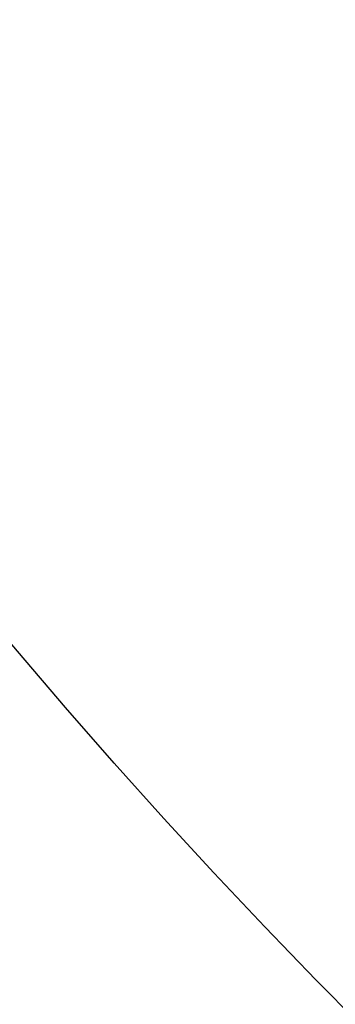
# Model space of a CAD drawing. Header units: millimetres. Extents: x -159 to -7, y -159 to -7.
# Tile 4 of 52: x -142.229 to -142.009, y -141.966 to -141.28. Entities that reach past the tile are written whole.
import ezdxf

# ---------------------------------------------------------------- set-up
doc = ezdxf.new("R2010")
doc.units = ezdxf.units.MM
doc.layers.add('Layer 01', color=18, linetype='Continuous', true_color=0x000000)

msp = doc.modelspace()

# ---------------------------------------------------------------- linework, layer by layer
at = {"layer": 'Layer 01'}
for centre, radius in [((-138.94544, -138.94544, 40), 4.3), ((-138.94544, -138.94544, 50.1), 4.3), ((-138.94544, -138.94544, 46.35), 4.3), ((-138.94544, -138.94544, 6.9), 3.25), ((-138.94544, -138.94544, 8.5), 3.25)]:
    msp.add_circle(centre, radius, dxfattribs=at)
at = {"layer": 'Layer 01', "extrusion": (0, 0, -1)}
msp.add_circle((138.94544, -138.94544, -12), 3.25, dxfattribs=at)

doc.saveas('drawing.dxf')
